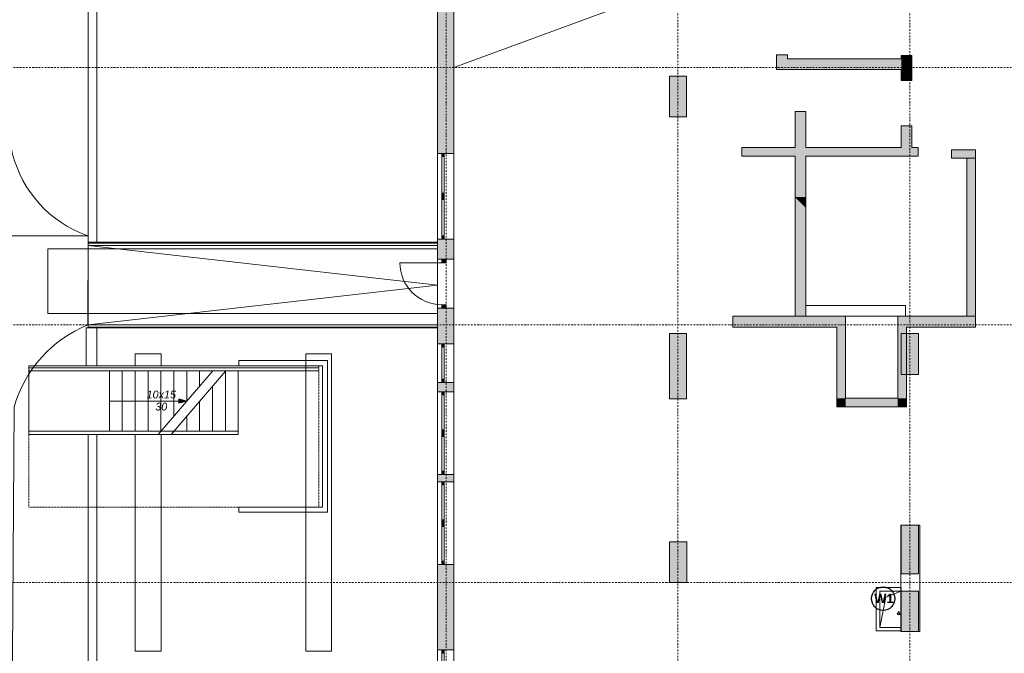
# Model space of a CAD drawing. Header units: centimetres. Extents: x -1589 to 108054, y -205274 to 31709.
# Tile 101 of 256: x -155 to 2139, y 13222 to 14698. Entities that reach past the tile are written whole.
import ezdxf

# ---------------------------------------------------------------- set-up
doc = ezdxf.new("R2010")
doc.units = ezdxf.units.CM
doc.header["$LTSCALE"] = 0.01
doc.header["$MEASUREMENT"] = 0
for name, pattern in [('Krawędzie ukryte', [27, 20, -7]), ('Kropki i Kreski', [72, 36, -18, 0, -18]), ('Przerywana długa', [100, 50, -50]), ('Wipeout_Contour', [100, 0, -100])]:
    doc.linetypes.add(name, pattern=pattern)
for name, color, linetype in [('0_Teren', 7, 'Continuous'), ('2_stropy.ISTN', 7, 'Continuous'), ('2_ściany wewnętrzne.ISTN', 7, 'Continuous'), ('2_ściany zewnętrzne.ISTN', 7, 'Continuous'), ('3_linie 2D .ISTN', 7, 'Continuous'), ('3_linii 2D .K_IR', 7, 'Continuous'), ('4_osie.ISTN', 7, 'Continuous'), ('5_opisy.K_IR', 7, 'Continuous'), ('_TABELKA', 7, 'Continuous')]:
    doc.layers.add(name, color=color, linetype=linetype)
doc.layers.add('Parter Budynek 1__Opis', color=8, linetype='Continuous', lineweight=5)
doc.layers.add('PODKŁAD', color=8, linetype='Continuous', lineweight=5)
doc.styles.add('GENERATED_STYLE_3', font='AGENCYR.TTF')
doc.linetypes.add('ZIGZAG', pattern='A,0.0001,-0.2,[131,ltypeshp.shx,S=0.2,R=0,X=-0.2,Y=0],-0.4,[131,ltypeshp.shx,S=0.2,R=180,X=0.2,Y=0],-0.2', length=0.8001)

msp = doc.modelspace()

# ---------------------------------------------------------------- hatches: boundary and pattern name
at = {"layer": '2_ściany wewnętrzne.ISTN', "linetype": 'Continuous', "lineweight": 5}
for points in [[(1608.42299, 14581.94579), (1633.42299, 14581.94579), (1633.42299, 14616.18848), (1608.42299, 14616.18848)], [(1898.63417, 14606.94579), (1923.63417, 14606.94579), (1923.63417, 14614.5266), (1898.63417, 14614.5266)], [(1898.63417, 14606.94579), (1633.42299, 14606.94579), (1633.42299, 14581.94579), (1898.63417, 14581.94579)], [(1898.63417, 14606.94579), (1923.63417, 14581.94579), (1923.63417, 14606.94579)], [(1898.63417, 14606.94579), (1898.63417, 14581.94579), (1923.63417, 14581.94579)], [(1358.63417, 14566.94579), (1358.63417, 14471.56926), (1398.63417, 14471.56926), (1398.63417, 14566.94579)], [(1898.63417, 14581.94579), (1898.63417, 14556.62927), (1923.63417, 14556.62927), (1923.63417, 14581.94579)], [(1676.63417, 14484.00756), (1651.63417, 14484.00756), (1651.63417, 14400.30431), (1676.63417, 14400.30431)], [(1898.63417, 14400.30431), (1923.63417, 14400.30431), (1923.63417, 14450.62927), (1898.63417, 14450.62927)], [(1526.99058, 14380.30431), (1938.31691, 14380.30431), (1938.31691, 14400.30431), (1526.99058, 14400.30431)], [(2071.39792, 14395.30431), (2016.08908, 14395.30431), (2016.08908, 14375.30431), (2071.39792, 14375.30431)], [(2071.39792, 14006.99962), (2071.39792, 14375.30431), (2051.39792, 14375.30431), (2051.39792, 14006.99962)], [(1768.88064, 13816.26286), (1768.88064, 13981.99962), (1748.88064, 13981.99962), (1748.88064, 13816.26286)], [(1910.66365, 13816.26286), (1910.66365, 13981.99962), (1890.66365, 13981.99962), (1890.66365, 13816.26286)], [(1358.63417, 13966.9093), (1358.63417, 13814.80475), (1398.63417, 13814.80475), (1398.63417, 13966.9093)], [(1898.63417, 13966.94579), (1898.63417, 13871.56926), (1938.63417, 13871.56926), (1938.63417, 13966.94579)], [(1768.88064, 13816.26286), (1748.88064, 13816.26286), (1748.88064, 13796.26286)], [(1768.88064, 13816.26286), (1748.88064, 13796.26286), (1768.88064, 13796.26286)], [(1768.88064, 13796.26286), (1890.66365, 13796.26286), (1890.66365, 13816.26286), (1768.88064, 13816.26286)], [(1890.66365, 13816.26286), (1890.66365, 13796.26286), (1910.66365, 13796.26286)], [(1910.66365, 13816.26286), (1890.66365, 13816.26286), (1910.66365, 13796.26286)], [(1938.63417, 13406.94579), (1938.63417, 13520.68027), (1898.63417, 13520.68027), (1898.63417, 13406.94579)], [(1358.95307, 13481.61429), (1358.95307, 13386.94579), (1398.95307, 13386.94579), (1398.95307, 13481.61429)], [(1898.63417, 13366.94579), (1898.63417, 13272.2773), (1938.63417, 13272.2773), (1938.63417, 13366.94579)]]:
    msp.add_hatch(color=8, dxfattribs=at).paths.add_polyline_path(points)
at = {"layer": '3_linie 2D .ISTN', "linetype": 'Continuous', "lineweight": 5}
msp.add_hatch(color=8, dxfattribs=at).paths.add_polyline_path([(234.13402, 13809.49977), (215.47377, 13814.49977), (215.47377, 13804.49977)])

# ---------------------------------------------------------------- linework, layer by layer
at = {"color": 5, "lineweight": 30}
msp.add_circle((1892.852, 13313.77701), 2.5, dxfattribs=at)
at = {"color": 1, "linetype": 'ZIGZAG', "lineweight": 15, "ltscale": 10}
msp.add_circle((1892.852, 13317.54869), 1, dxfattribs=at)
at = {"layer": '0_Teren', "color": 8, "linetype": 'Continuous', "lineweight": 5, "flags": 128}
for points in [[(-184.32429, 14978.89687), (-176.35778, 14409.29111), (-175.01985, 14401.11275), (-171.36129, 14384.94743), (-166.73337, 14369.03251), (-161.15298, 14353.42605), (-154.64047, 14338.185), (-147.2196, 14323.36497), (-138.91747, 14309.02004), (-129.76436, 14295.20255), (-119.79367, 14281.96292), (-109.04178, 14269.34947), (-97.54793, 14257.40821), (-85.35405, 14246.18271), (-72.50463, 14235.71395), (-59.04658, 14226.04011), (-45.02898, 14217.1965), (-30.503, 14209.21538), (-15.52163, 14202.12588), (-0.13954, 14195.95387), (4.4573, 14194.44745)], [(4.4573, 14194.44745), (-440.42625, 14194.44745)], [(-89.3888, 14013.20056), (-89.3888, 14164.16349)]]:
    msp.add_lwpolyline(points, dxfattribs=at)
msp.add_lwpolyline([(-440.42624, 14194.44745), (-432.93742, 12458.1108), (-357.89654, 12210.28701), (-291.14899, 12049.67572), (-203.54283, 11926.60992), (-109.67909, 11826.4886), (-4.69076, 11730.88664), (4.99663, 12076.68702), (0.52389, 12087.22121), (-78.39118, 12208.20114), (-147.22459, 12362.55485), (-176.42664, 12521.08028), (-168.04503, 13795.5876, -0.2322500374), (4.0719, 13986.87012), (4.4573, 14194.44745), (-173.35296, 14194.44745)], format="xyb", close=True, dxfattribs=at)
at = {"layer": '2_stropy.ISTN', "color": 8, "linetype": 'Continuous', "lineweight": 5, "flags": 128}
for points in [[(856.63417, 12805.02832), (2440.63417, 12805.02832), (2440.63417, 14586.39763), (2440.63417, 15169.03949), (1908.63417, 15169.03949), (1908.63417, 15185.79977), (1643.42299, 15185.79977), (1643.42299, 15168.93091), (856.63417, 15168.93091)], [(856.64373, 15168.99962), (856.64373, 12804.88335), (2440.63417, 12804.89179), (2440.63417, 15168.99962), (1923.63417, 15168.99962), (1923.46266, 14748.89448), (1618.42299, 14748.89448), (1618.42299, 15168.99962)]]:
    msp.add_lwpolyline(points, close=True, dxfattribs=at)
at = {"layer": '2_ściany wewnętrzne.ISTN', "color": 8, "linetype": 'Continuous', "lineweight": 5}
for p, q in [((1633.42299, 14616.18848), (1608.42299, 14616.18848)), ((1633.42299, 14616.18848), (1608.42299, 14616.18848)), ((1923.63417, 14614.5266), (1898.63417, 14614.5266)), ((1923.63417, 14614.5266), (1898.63417, 14614.5266)), ((1923.63417, 14556.62927), (1898.63417, 14556.62927)), ((1923.63417, 14556.62927), (1898.63417, 14556.62927)), ((1923.63417, 14450.62927), (1898.63417, 14450.62927)), ((1923.63417, 14450.62927), (1898.63417, 14450.62927))]:
    msp.add_line(p, q, dxfattribs=at)
at = {"layer": '2_ściany wewnętrzne.ISTN', "color": 8, "linetype": 'Continuous', "lineweight": 5, "flags": 128}
for points in [[(1608.42299, 14616.18848), (1608.42299, 14581.94579)], [(1633.42299, 14606.94579), (1633.42299, 14616.18848)], [(1898.63417, 14614.5266), (1898.63417, 14606.94579)], [(1923.63417, 14581.94579), (1923.63417, 14614.5266)], [(1898.63417, 14606.94579), (1633.42299, 14606.94579)], [(1358.63417, 14566.94579), (1358.63417, 14471.56926)], [(1398.63417, 14566.94579), (1358.63417, 14566.94579)], [(1398.63417, 14471.56926), (1398.63417, 14566.94579)], [(1608.42299, 14581.94579), (1633.42299, 14581.94579)], [(1633.42299, 14581.94579), (1898.63417, 14581.94579)], [(1898.63417, 14581.94579), (1898.63417, 14556.62927)], [(1923.63417, 14556.62927), (1923.63417, 14581.94579)], [(1676.63417, 14484.00756), (1651.63417, 14484.00756)], [(1651.63417, 14484.00756), (1651.63417, 14400.30431)], [(1676.63417, 14400.30431), (1676.63417, 14484.00756)], [(1358.63417, 14471.56926), (1398.63417, 14471.56926)], [(1898.63417, 14450.62927), (1898.63417, 14400.30431)], [(1923.63417, 14400.30431), (1923.63417, 14450.62927)], [(1651.63417, 14400.30431), (1526.99058, 14400.30431)], [(1526.99058, 14400.30431), (1526.99058, 14380.30431)], [(1898.63417, 14400.30431), (1676.63417, 14400.30431)], [(1938.31691, 14400.30431), (1923.63417, 14400.30431)], [(1938.31691, 14380.30431), (1938.31691, 14400.30431)], [(2071.39792, 14395.30431), (2016.08908, 14395.30431)], [(2016.08908, 14395.30431), (2016.08908, 14375.30431)], [(2071.39792, 14375.30431), (2071.39792, 14395.30431)], [(1526.99058, 14380.30431), (1651.63417, 14380.30431)], [(1676.63417, 14380.30431), (1938.31691, 14380.30431)], [(2016.08908, 14375.30431), (2071.39792, 14375.30431)], [(2071.39792, 14375.30431), (2051.39792, 14375.30431)], [(2051.39792, 14375.30431), (2051.39792, 14006.99962)], [(2071.39792, 14006.99962), (2071.39792, 14375.30431)], [(1506.06671, 14006.99962), (1506.06671, 13981.99962)], [(2051.39792, 14006.99962), (2071.39792, 14006.99962)], [(2071.39792, 13981.99962), (2071.39792, 14006.99962)], [(1506.06671, 13981.99962), (1748.88064, 13981.99962)], [(1748.88064, 13981.99962), (1748.88064, 13796.26286)], [(1768.88064, 13816.26286), (1768.88064, 13981.99962)], [(1890.66365, 13981.99962), (1890.66365, 13816.26286)], [(1910.66365, 13981.99962), (2071.39792, 13981.99962)], [(1910.66365, 13816.26286), (1910.66365, 13981.99962)], [(1358.63417, 13966.9093), (1358.63417, 13814.80475)], [(1398.63417, 13966.9093), (1358.63417, 13966.9093)], [(1398.63417, 13814.80475), (1398.63417, 13966.9093)], [(1898.63417, 13966.94579), (1898.63417, 13871.56926)], [(1938.63417, 13966.94579), (1898.63417, 13966.94579)], [(1938.63417, 13871.56926), (1938.63417, 13966.94579)], [(1898.63417, 13871.56926), (1938.63417, 13871.56926)], [(1358.63417, 13814.80475), (1398.63417, 13814.80475)], [(1890.66365, 13816.26286), (1768.88064, 13816.26286)], [(1910.66365, 13796.26286), (1910.66365, 13816.26286)], [(1748.88064, 13796.26286), (1768.88064, 13796.26286)], [(1768.88064, 13796.26286), (1910.66365, 13796.26286)], [(1938.63417, 13520.68027), (1898.63417, 13520.68027)], [(1898.63417, 13520.68027), (1898.63417, 13406.94579)], [(1938.63417, 13406.94579), (1938.63417, 13520.68027)], [(1358.95307, 13481.61429), (1358.95307, 13386.94579)], [(1398.95307, 13481.61429), (1358.95307, 13481.61429)], [(1398.95307, 13386.94579), (1398.95307, 13481.61429)], [(1898.63417, 13406.94579), (1938.63417, 13406.94579)], [(1358.95307, 13386.94579), (1398.95307, 13386.94579)], [(1898.63417, 13366.94579), (1898.63417, 13272.2773)], [(1938.63417, 13366.94579), (1898.63417, 13366.94579)], [(1938.63417, 13272.2773), (1938.63417, 13366.94579)], [(1898.63417, 13272.2773), (1938.63417, 13272.2773)]]:
    msp.add_lwpolyline(points, dxfattribs=at)
at = {"layer": '3_linie 2D .ISTN', "color": 8, "linetype": 'Continuous', "lineweight": 5}
for p, q in [((4.4573, 14179.83305), (4.4573, 13979.9025)), ((4.4573, 14177.47545), (4.4573, 14172.1705)), ((4.4573, 13987.39577), (4.4573, 13982.09083)), ((114.34499, 13919.55234), (174.34499, 13919.55234)), ((114.34499, 13891.98766), (114.34499, 13919.55234)), ((174.34499, 13919.55234), (174.34499, 13891.98766)), ((355.65428, 13903.98403), (562.19866, 13903.98403)), ((355.65428, 13903.98403), (355.65428, 13891.98766)), ((511.79866, 13919.55234), (571.79866, 13919.55234)), ((511.79866, 13226.52284), (511.79866, 13919.55234)), ((562.19866, 13903.98403), (562.19866, 13550.5163)), ((571.79866, 13919.55234), (571.79866, 13226.52284)), ((167.7085, 13732.02871), (295.20422, 13880.26996)), ((197.71651, 13732.02871), (324.13402, 13879.19977)), ((355.65428, 13891.98766), (550.19866, 13891.98766)), ((550.19866, 13891.98766), (550.19866, 13562.51268)), ((54.13402, 13809.49977), (215.47377, 13809.49977)), ((234.13402, 13809.49977), (215.47377, 13814.49977)), ((215.47377, 13804.49977), (215.47377, 13814.49977)), ((234.13402, 13809.49977), (215.47377, 13804.49977)), ((354.13402, 13731.99977), (354.13402, 13739.49977)), ((114.34499, 13226.52284), (114.34499, 13732.0208)), ((174.34499, 13732.01554), (174.34499, 13226.52284)), ((355.65428, 13562.51268), (550.19866, 13562.51268)), ((355.65428, 13550.5163), (355.65428, 13562.51268)), ((355.65428, 13550.5163), (562.19866, 13550.5163)), ((1898.09189, 13520.68027), (1942.2918, 13520.68027)), ((1942.2918, 13520.68027), (1942.2918, 13272.2773)), ((174.34499, 13226.52284), (114.34499, 13226.52284)), ((571.79866, 13226.52284), (511.79866, 13226.52284))]:
    msp.add_line(p, q, dxfattribs=at)
for points in [[(778.63417, 15206.99962), (171.53177, 15206.99962), (4.4573, 14956.22936), (4.4573, 14179.83305)], [(778.63417, 15186.99962), (191.53177, 15186.99962), (24.4573, 14936.22936), (24.4573, 14179.83305)], [(0.08288, 13979.9025), (0.08288, 13891.98766)], [(24.4573, 13979.9025), (24.4573, 13891.98766)], [(4.4573, 13732.02871), (4.4573, 12766.94579), (778.63417, 12766.94579)], [(24.4573, 13732.02871), (24.4573, 12786.94579), (778.63417, 12786.94579)]]:
    msp.add_lwpolyline(points, dxfattribs=at)
at = {"layer": '4_osie.ISTN', "color": 7, "linetype": 'Kropki i Kreski', "lineweight": 0, "ltscale": 10}
msp.add_line((1378.63417, 12292.49265), (1378.63417, 16012.50207), dxfattribs=at)
at = {"layer": '5_opisy.K_IR', "color": 8, "linetype": 'Continuous', "lineweight": 5}
for points in [[(-133.36598, 13886.99977), (-133.36598, 13891.98766), (550.19866, 13891.98766)], [(-133.36598, 13886.99977), (542.19905, 13886.99977)], [(-133.36598, 13886.99977), (-133.36598, 13732.02871)], [(542.19905, 13880.26996), (-133.36598, 13880.26996)], [(54.13402, 13880.26996), (54.13402, 13739.49977)], [(84.13402, 13880.26996), (84.13402, 13739.49977)], [(114.13402, 13880.26996), (114.13402, 13739.49977)], [(144.18951, 13880.26996), (144.18951, 13739.49977)], [(174.13402, 13880.26996), (174.13402, 13739.49977)], [(204.13402, 13880.26996), (204.13402, 13774.42477)], [(234.13402, 13880.26996), (234.13402, 13809.34977)], [(264.13402, 13880.26996), (264.13402, 13844.27477)], [(204.13402, 13739.49977), (-133.48328, 13739.49977), (-133.48328, 13732.02871), (197.71651, 13732.02871)], [(197.70343, 13732.01349), (24.13402, 13732.02871)]]:
    msp.add_lwpolyline(points, dxfattribs=at)
at = {"layer": '5_opisy.K_IR', "color": 8, "linetype": 'Krawędzie ukryte', "lineweight": 5}
for points in [[(324.13402, 13879.19977), (324.13402, 13739.49977)], [(354.13402, 13879.19977), (354.13402, 13739.49977)], [(294.13402, 13844.27477), (294.13402, 13739.49977)], [(264.13402, 13809.85848), (264.13402, 13739.49977)], [(234.13402, 13774.42477), (234.13402, 13739.49977)], [(354.13402, 13739.49977), (204.13402, 13739.49977)], [(197.71651, 13732.02871), (354.13402, 13732.02871), (354.13402, 13731.99977), (197.70343, 13732.01349)]]:
    msp.add_lwpolyline(points, dxfattribs=at)
at = {"layer": '5_opisy.K_IR', "color": 8, "linetype": 'Przerywana długa', "lineweight": 5}
for points in [[(542.19866, 13891.98766), (542.19866, 13562.51268)], [(550.19866, 13891.98766), (550.19866, 13562.51268)], [(550.19866, 13562.51268), (-133.36598, 13562.51268), (-133.36598, 13732.02871)]]:
    msp.add_lwpolyline(points, dxfattribs=at)

# ---------------------------------------------------------------- texts
at = {"layer": '_TABELKA', "color": 8, "linetype": 'Continuous', "lineweight": 5, "insert": (140.64352, 13787.34599), "char_height": 18, "attachment_point": 7, "line_spacing_factor": 0.93917, "style": 'GENERATED_STYLE_3'}
msp.add_mtext('\\A1;{\\pql;\\fArial|b0|i1|c238|p38;10x15\\P\\pqc;\\fArial|b0|i1|c238|p38;30}', dxfattribs=at)

# ---------------------------------------------------------------- next in the draw order: wipeouts: each hides what was drawn before it
at = {"color": 8, "linetype": 'Wipeout_Contour', "lineweight": 5, "ltscale": 5145.867938}
msp.add_wipeout([(1676.63417, 14031.99962), (1651.63417, 14006.99962), (1676.63417, 14006.99962)], dxfattribs=at).dxf.layer = '2_ściany wewnętrzne.ISTN'
at = {"color": 8, "linetype": 'Wipeout_Contour', "lineweight": 5, "ltscale": 5878.622596}
msp.add_wipeout([(856.63417, 12804.94579), (856.63417, 15178.99962), (818.63417, 15178.99962), (818.63417, 12804.94579)], dxfattribs=at).dxf.layer = '2_ściany zewnętrzne.ISTN'
at = {"color": 8, "linetype": 'Wipeout_Contour', "lineweight": 5, "ltscale": 5585.353641}
msp.add_wipeout([(1840.63417, 13374.94579), (1848.63417, 13366.94579), (1848.63417, 13374.94579)], dxfattribs=at).dxf.layer = '2_ściany zewnętrzne.ISTN'
at = {"color": 8, "linetype": 'Wipeout_Contour', "lineweight": 5, "ltscale": 7615.451265}
msp.add_wipeout([(1848.63417, 13273.99962), (1898.63417, 13273.99962), (1898.63417, 13281.99962), (1848.63417, 13281.99962)], dxfattribs=at).dxf.layer = '2_ściany zewnętrzne.ISTN'

# ---------------------------------------------------------------- next in the draw order: hatches: boundary and pattern name
at = {"layer": '2_ściany zewnętrzne.ISTN', "linetype": 'Continuous', "lineweight": 5}
for points in [[(856.63418, 14830.03714), (818.63417, 14830.03714), (818.63417, 14386.68249), (856.63418, 14386.68249)], [(828.63417, 14386.68248), (828.63417, 14379.18248), (833.63417, 14379.18248), (833.63417, 14386.68248)], [(833.63417, 14286.68248), (833.63417, 14294.18248), (828.63417, 14294.18248), (828.63417, 14286.68248)], [(828.63417, 14286.68248), (828.63417, 14279.18248), (833.63417, 14279.18248), (833.63417, 14286.68248)], [(856.63418, 14186.68248), (818.63417, 14186.68248), (818.63417, 14140.01756), (856.63417, 14140.01756)], [(833.63417, 14186.68248), (833.63417, 14194.18248), (828.63417, 14194.18248), (828.63417, 14186.68248)], [(828.63417, 14140.01756), (828.63417, 14132.01756), (838.63417, 14132.01756), (838.63417, 14140.01756)], [(818.63417, 13942.84102), (856.63417, 13942.84102), (856.63417, 14026.01756), (818.63417, 14026.01756)], [(838.63417, 14026.01756), (838.63417, 14034.01756), (828.63417, 14034.01756), (828.63417, 14026.01756)], [(833.63417, 13942.84102), (828.63417, 13942.84102), (828.63417, 13935.34102), (833.63417, 13935.34102)], [(828.63417, 13852.84102), (833.63417, 13852.84102), (833.63417, 13860.34102), (828.63417, 13860.34102)], [(818.63417, 13831.37602), (856.63418, 13831.37602), (856.63417, 13852.84102), (818.63417, 13852.84102)], [(828.63417, 13831.37602), (828.63417, 13823.87602), (833.63417, 13823.87602), (833.63417, 13831.37602)], [(833.63417, 13734.87602), (833.63417, 13742.37602), (828.63417, 13742.37602), (828.63417, 13734.87602)], [(828.63417, 13734.87602), (828.63417, 13727.37602), (833.63417, 13727.37602), (833.63417, 13734.87602)], [(818.63417, 13621.63072), (856.63417, 13621.63072), (856.63417, 13638.37602), (818.63417, 13638.37602)], [(833.63417, 13638.37602), (833.63417, 13645.87602), (828.63417, 13645.87602), (828.63417, 13638.37602)], [(828.63417, 13621.63072), (828.63417, 13614.13072), (833.63417, 13614.13072), (833.63417, 13621.63072)], [(833.63417, 13525.13072), (833.63417, 13532.63072), (828.63417, 13532.63072), (828.63417, 13525.13072)], [(828.63417, 13525.13072), (828.63417, 13517.63072), (833.63417, 13517.63072), (833.63417, 13525.13072)], [(818.63417, 13229.72601), (856.63417, 13229.72601), (856.63417, 13428.63072), (818.63417, 13428.63072)], [(833.63417, 13428.63072), (833.63417, 13436.13072), (828.63417, 13436.13072), (828.63417, 13428.63072)], [(828.63417, 13229.726), (828.63417, 13222.226), (833.63417, 13222.226), (833.63417, 13229.726)]]:
    msp.add_hatch(color=8, dxfattribs=at).paths.add_polyline_path(points)

# ---------------------------------------------------------------- next in the draw order: linework, layer by layer
at = {"layer": '0_Teren', "color": 8, "linetype": 'Continuous', "lineweight": 5, "flags": 128}
for points in [[(-89.3888, 14164.16349), (818.35735, 14164.16349)], [(818.35735, 14164.16349), (818.35735, 14013.20056)], [(818.35735, 14013.20056), (-89.3888, 14013.20056)]]:
    msp.add_lwpolyline(points, dxfattribs=at)
at = {"layer": '2_ściany zewnętrzne.ISTN', "color": 8, "linetype": 'Continuous', "lineweight": 5}
for p, q in [((818.63417, 14386.68248), (828.63417, 14386.68248)), ((818.63417, 14386.68248), (818.63417, 14186.68248)), ((818.63417, 14386.68248), (828.63417, 14386.68248)), ((828.63417, 14386.68248), (833.63417, 14386.68248)), ((828.63417, 14386.68248), (828.63417, 14379.18248)), ((828.63417, 14386.68248), (833.63417, 14386.68248)), ((828.63417, 14386.68248), (833.63417, 14386.68248)), ((833.63417, 14386.68248), (856.63417, 14386.68248)), ((833.63417, 14379.18248), (833.63417, 14386.68248)), ((833.63417, 14386.68248), (856.63417, 14386.68248)), ((856.63417, 14386.68248), (856.63417, 14186.68248)), ((828.63417, 14379.18248), (833.63417, 14379.18248)), ((828.63417, 14379.18248), (828.63417, 14294.18248)), ((833.63417, 14294.18248), (833.63417, 14379.18248)), ((833.63417, 14294.18248), (828.63417, 14294.18248)), ((828.63417, 14294.18248), (828.63417, 14286.68248)), ((833.63417, 14286.68248), (833.63417, 14294.18248)), ((828.63417, 14286.68248), (828.63417, 14279.18248)), ((828.63417, 14279.18248), (833.63417, 14279.18248)), ((828.63417, 14279.18248), (828.63417, 14194.18248)), ((833.63417, 14279.18248), (833.63417, 14286.68248)), ((833.63417, 14194.18248), (833.63417, 14279.18248)), ((818.63417, 14186.68248), (828.63417, 14186.68248)), ((818.63417, 14186.68248), (828.63417, 14186.68248)), ((833.63417, 14194.18248), (828.63417, 14194.18248)), ((828.63417, 14194.18248), (828.63417, 14186.68248)), ((828.63417, 14186.68248), (833.63417, 14186.68248)), ((828.63417, 14186.68248), (833.63417, 14186.68248)), ((828.63417, 14186.68248), (833.63417, 14186.68248)), ((833.63417, 14186.68248), (833.63417, 14194.18248)), ((833.63417, 14186.68248), (856.63417, 14186.68248)), ((833.63417, 14186.68248), (856.63417, 14186.68248)), ((828.63417, 14132.01756), (730.63417, 14132.01756)), ((818.63417, 14140.01756), (828.63417, 14140.01756)), ((818.63417, 14140.01756), (828.63417, 14140.01756)), ((828.63417, 14140.01756), (838.63417, 14140.01756)), ((828.63417, 14140.01756), (828.63417, 14132.01756)), ((838.63417, 14140.01756), (828.63417, 14140.01756)), ((828.63417, 14140.01756), (838.63417, 14140.01756)), ((828.63417, 14140.01756), (838.63417, 14140.01756)), ((828.63417, 14132.01756), (838.63417, 14132.01756)), ((838.63417, 14140.01756), (856.63417, 14140.01756)), ((838.63417, 14132.01756), (838.63417, 14140.01756)), ((838.63417, 14140.01756), (856.63417, 14140.01756)), ((818.63417, 14026.01756), (828.63417, 14026.01756)), ((818.63417, 14026.01756), (828.63417, 14026.01756)), ((838.63417, 14034.01756), (828.63417, 14034.01756)), ((828.63417, 14034.01756), (828.63417, 14026.01756)), ((828.63417, 14026.01756), (838.63417, 14026.01756)), ((828.63417, 14026.01756), (838.63417, 14026.01756)), ((828.63417, 14026.01756), (838.63417, 14026.01756)), ((828.63417, 14026.01756), (838.63417, 14026.01756)), ((838.63417, 14026.01756), (838.63417, 14034.01756)), ((838.63417, 14026.01756), (856.63417, 14026.01756)), ((838.63417, 14026.01756), (856.63417, 14026.01756)), ((818.63417, 13942.84102), (828.63417, 13942.84102)), ((818.63417, 13942.84102), (818.63417, 13852.84102)), ((818.63417, 13942.84102), (828.63417, 13942.84102)), ((828.63417, 13942.84102), (833.63417, 13942.84102)), ((828.63417, 13935.34102), (828.63417, 13942.84102)), ((828.63417, 13942.84102), (833.63417, 13942.84102)), ((828.63417, 13942.84102), (833.63417, 13942.84102)), ((833.63417, 13935.34102), (828.63417, 13935.34102)), ((828.63417, 13860.34102), (828.63417, 13935.34102)), ((833.63417, 13942.84102), (856.63417, 13942.84102)), ((833.63417, 13942.84102), (833.63417, 13935.34102)), ((833.63417, 13942.84102), (856.63417, 13942.84102)), ((833.63417, 13935.34102), (833.63417, 13860.34102)), ((856.63417, 13942.84102), (856.63417, 13852.84102)), ((828.63417, 13852.84102), (828.63417, 13860.34102)), ((828.63417, 13860.34102), (833.63417, 13860.34102)), ((833.63417, 13860.34102), (833.63417, 13852.84102)), ((818.63417, 13852.84102), (828.63417, 13852.84102)), ((818.63417, 13852.84102), (828.63417, 13852.84102)), ((818.63417, 13831.37602), (828.63417, 13831.37602)), ((818.63417, 13831.37602), (818.63417, 13638.37602)), ((818.63417, 13831.37602), (828.63417, 13831.37602)), ((828.63417, 13852.84102), (833.63417, 13852.84102)), ((828.63417, 13852.84102), (833.63417, 13852.84102)), ((828.63417, 13852.84102), (833.63417, 13852.84102)), ((828.63417, 13831.37602), (833.63417, 13831.37602)), ((828.63417, 13831.37602), (828.63417, 13823.87602)), ((828.63417, 13831.37602), (833.63417, 13831.37602)), ((828.63417, 13831.37602), (833.63417, 13831.37602)), ((833.63417, 13852.84102), (856.63417, 13852.84102)), ((833.63417, 13852.84102), (856.63417, 13852.84102)), ((833.63417, 13831.37602), (856.63417, 13831.37602)), ((833.63417, 13823.87602), (833.63417, 13831.37602)), ((833.63417, 13831.37602), (856.63417, 13831.37602)), ((856.63417, 13831.37602), (856.63417, 13638.37602)), ((828.63417, 13823.87602), (833.63417, 13823.87602)), ((828.63417, 13823.87602), (828.63417, 13742.37602)), ((833.63417, 13742.37602), (833.63417, 13823.87602)), ((833.63417, 13742.37602), (828.63417, 13742.37602)), ((828.63417, 13742.37602), (828.63417, 13734.87602)), ((833.63417, 13734.87602), (833.63417, 13742.37602)), ((828.63417, 13734.87602), (828.63417, 13727.37602)), ((828.63417, 13727.37602), (833.63417, 13727.37602)), ((828.63417, 13727.37602), (828.63417, 13645.87602)), ((833.63417, 13727.37602), (833.63417, 13734.87602)), ((833.63417, 13645.87602), (833.63417, 13727.37602)), ((818.63417, 13638.37602), (828.63417, 13638.37602)), ((818.63417, 13638.37602), (828.63417, 13638.37602)), ((833.63417, 13645.87602), (828.63417, 13645.87602)), ((828.63417, 13645.87602), (828.63417, 13638.37602)), ((828.63417, 13638.37602), (833.63417, 13638.37602)), ((828.63417, 13638.37602), (833.63417, 13638.37602)), ((828.63417, 13638.37602), (833.63417, 13638.37602)), ((833.63417, 13638.37602), (833.63417, 13645.87602)), ((833.63417, 13638.37602), (856.63417, 13638.37602)), ((833.63417, 13638.37602), (856.63417, 13638.37602)), ((818.63417, 13621.63072), (828.63417, 13621.63072)), ((818.63417, 13621.63072), (818.63417, 13428.63072)), ((818.63417, 13621.63072), (828.63417, 13621.63072)), ((828.63417, 13621.63072), (833.63417, 13621.63072)), ((828.63417, 13621.63072), (828.63417, 13614.13072)), ((828.63417, 13621.63072), (833.63417, 13621.63072)), ((828.63417, 13621.63072), (833.63417, 13621.63072)), ((828.63417, 13614.13072), (833.63417, 13614.13072)), ((828.63417, 13614.13072), (828.63417, 13532.63072)), ((833.63417, 13621.63072), (856.63417, 13621.63072)), ((833.63417, 13614.13072), (833.63417, 13621.63072)), ((833.63417, 13621.63072), (856.63417, 13621.63072)), ((833.63417, 13532.63072), (833.63417, 13614.13072)), ((856.63417, 13621.63072), (856.63417, 13428.63072)), ((833.63417, 13532.63072), (828.63417, 13532.63072)), ((828.63417, 13532.63072), (828.63417, 13525.13072)), ((828.63417, 13525.13072), (828.63417, 13517.63072)), ((828.63417, 13517.63072), (833.63417, 13517.63072)), ((828.63417, 13517.63072), (828.63417, 13436.13072)), ((833.63417, 13525.13072), (833.63417, 13532.63072)), ((833.63417, 13517.63072), (833.63417, 13525.13072)), ((833.63417, 13436.13072), (833.63417, 13517.63072)), ((818.63417, 13428.63072), (828.63417, 13428.63072)), ((818.63417, 13428.63072), (828.63417, 13428.63072)), ((833.63417, 13436.13072), (828.63417, 13436.13072)), ((828.63417, 13436.13072), (828.63417, 13428.63072)), ((828.63417, 13428.63072), (833.63417, 13428.63072)), ((828.63417, 13428.63072), (833.63417, 13428.63072)), ((828.63417, 13428.63072), (833.63417, 13428.63072)), ((833.63417, 13428.63072), (833.63417, 13436.13072)), ((833.63417, 13428.63072), (856.63417, 13428.63072)), ((833.63417, 13428.63072), (856.63417, 13428.63072)), ((818.63417, 13229.726), (828.63417, 13229.726)), ((818.63417, 13229.726), (818.63417, 13034.726)), ((818.63417, 13229.726), (828.63417, 13229.726)), ((828.63417, 13229.726), (833.63417, 13229.726)), ((828.63417, 13229.726), (828.63417, 13222.226)), ((828.63417, 13229.726), (833.63417, 13229.726)), ((828.63417, 13229.726), (833.63417, 13229.726)), ((828.63417, 13222.226), (833.63417, 13222.226)), ((828.63417, 13222.226), (828.63417, 13139.726)), ((833.63417, 13229.726), (856.63417, 13229.726)), ((833.63417, 13222.226), (833.63417, 13229.726)), ((833.63417, 13229.726), (856.63417, 13229.726)), ((833.63417, 13139.726), (833.63417, 13222.226)), ((856.63417, 13229.726), (856.63417, 13034.726))]:
    msp.add_line(p, q, dxfattribs=at)
at = {"layer": '2_ściany zewnętrzne.ISTN', "color": 8, "linetype": 'Continuous', "lineweight": 5, "flags": 128}
for points in [[(818.63417, 15178.99962), (818.63417, 12804.94579)], [(856.63417, 12804.94579), (856.63417, 15178.99962)], [(818.63417, 14830.03714), (818.63417, 14386.68248)], [(856.63417, 14386.68248), (856.63417, 14830.03714)], [(818.63417, 14186.68248), (818.63417, 14140.01756)], [(856.63417, 14140.01756), (856.63417, 14186.68248)], [(818.63417, 14026.01756), (818.63417, 13942.84102)], [(856.63417, 13942.84102), (856.63417, 14026.01756)], [(818.63417, 13852.84102), (818.63417, 13831.37602)], [(856.63417, 13831.37602), (856.63417, 13852.84102)], [(818.63417, 13638.37602), (818.63417, 13621.63072)], [(856.63417, 13621.63072), (856.63417, 13638.37602)], [(818.63417, 13428.63072), (818.63417, 13229.726)], [(856.63417, 13229.726), (856.63417, 13428.63072)], [(1898.63417, 13281.99962), (1898.63417, 13273.99962)]]:
    msp.add_lwpolyline(points, dxfattribs=at)
at = {"layer": '2_ściany zewnętrzne.ISTN', "color": 8, "linetype": 'Continuous', "lineweight": 5}
msp.add_arc((828.63417, 14132.01756), 98, 180, 270, dxfattribs=at)
at = {"layer": '3_linie 2D .ISTN', "color": 8, "linetype": 'Continuous', "lineweight": 5}
for p, q in [((818.63417, 14179.83305), (4.4573, 14179.83305)), ((818.63417, 14177.47545), (4.4573, 14177.47545)), ((818.63417, 13979.9025), (818.63417, 14179.83305)), ((818.63417, 14172.1705), (818.63417, 14177.47545)), ((4.4573, 14172.1705), (818.63417, 14172.1705)), ((0.08288, 13979.9025), (818.63417, 13979.9025)), ((818.63417, 13987.39577), (4.4573, 13987.39577)), ((4.4573, 13982.09083), (818.63417, 13982.09083)), ((818.63417, 13982.09083), (818.63417, 13987.39577)), ((1942.2918, 13272.2773), (1898.09189, 13272.2773))]:
    msp.add_line(p, q, dxfattribs=at)
at = {"layer": '4_osie.ISTN', "color": 7, "linetype": 'Kropki i Kreski', "lineweight": 0, "ltscale": 10}
for p, q in [((838.63417, 12292.49265), (838.63417, 16012.50207)), ((3732.51489, 14586.94579), (-339.90098, 14586.94579)), ((3732.51489, 13986.94579), (-339.90098, 13986.94579)), ((3732.51489, 13386.94579), (-339.90098, 13386.94579))]:
    msp.add_line(p, q, dxfattribs=at)
at = {"layer": '5_opisy.K_IR', "color": 8, "linetype": 'Continuous', "lineweight": 5}
for points in [[(2440.63417, 15168.99962), (856.63417, 14586.94579)], [(4.4573, 14172.1705), (818.63417, 14079.86777), (4.4573, 13987.39577)]]:
    msp.add_lwpolyline(points, dxfattribs=at)

# ---------------------------------------------------------------- next in the draw order: wipeouts: each hides what was drawn before it
at = {"color": 8, "linetype": 'Wipeout_Contour', "lineweight": 5, "ltscale": 7350.904751}
msp.add_wipeout([(1676.63417, 14006.99962), (1908.63417, 14006.99962), (1908.63417, 14031.99962), (1676.63417, 14031.99962)], dxfattribs=at).dxf.layer = '2_ściany wewnętrzne.ISTN'
at = {"color": 8, "linetype": 'Wipeout_Contour', "lineweight": 5, "ltscale": 7558.324772}
msp.add_wipeout([(1848.63417, 13366.94579), (1898.63417, 13366.94579), (1898.63417, 13374.94579), (1848.63417, 13374.94579)], dxfattribs=at).dxf.layer = '2_ściany zewnętrzne.ISTN'
at = {"color": 8, "linetype": 'Wipeout_Contour', "lineweight": 5, "ltscale": 5630.226288}
msp.add_wipeout([(1848.63417, 13281.99962), (1840.63417, 13273.99962), (1848.63417, 13273.99962)], dxfattribs=at).dxf.layer = '2_ściany zewnętrzne.ISTN'

# ---------------------------------------------------------------- next in the draw order: hatches: boundary and pattern name
at = {"layer": '2_ściany wewnętrzne.ISTN', "linetype": 'Continuous', "lineweight": 5}
msp.add_hatch(color=8, dxfattribs=at).paths.add_polyline_path([(1890.66366, 14006.99961), (1890.66366, 13981.99962), (2071.39792, 13981.99962), (2071.39792, 14006.99961)])

# ---------------------------------------------------------------- next in the draw order: linework, layer by layer
at = {"layer": '2_ściany wewnętrzne.ISTN', "color": 8, "linetype": 'Continuous', "lineweight": 5}
for p, q in [((1768.88064, 13981.99962), (1768.88064, 14006.99962)), ((1768.88064, 13981.99962), (1768.88064, 14006.99962)), ((1890.66365, 13981.99962), (1890.66365, 14006.99962)), ((1890.66365, 13981.99962), (1890.66365, 14006.99962))]:
    msp.add_line(p, q, dxfattribs=at)
at = {"layer": '2_ściany wewnętrzne.ISTN', "color": 8, "linetype": 'Continuous', "lineweight": 5, "flags": 128}
for points in [[(1908.63417, 14031.99962), (1676.63417, 14031.99962)], [(1908.63417, 14006.99962), (1908.63417, 14031.99962)], [(1651.63417, 14006.99962), (1908.63417, 14006.99962)], [(2071.39792, 14006.99962), (1890.66366, 14006.99962)]]:
    msp.add_lwpolyline(points, dxfattribs=at)
at = {"layer": '2_ściany zewnętrzne.ISTN', "color": 8, "linetype": 'Continuous', "lineweight": 5, "flags": 128}
for points in [[(1898.63417, 13374.94579), (1840.63417, 13374.94579)], [(1898.63417, 13366.94579), (1898.63417, 13374.94579)], [(1848.63417, 13366.94579), (1898.63417, 13366.94579)], [(1898.63417, 13281.99962), (1848.63417, 13281.99962)], [(1840.63417, 13273.99962), (1898.63417, 13273.99962)]]:
    msp.add_lwpolyline(points, dxfattribs=at)
at = {"layer": '3_linie 2D .ISTN', "color": 8, "linetype": 'Continuous', "lineweight": 5}
msp.add_line((1898.09189, 13272.2773), (1898.09189, 13520.68027), dxfattribs=at)
at = {"layer": '4_osie.ISTN', "color": 7, "linetype": 'Kropki i Kreski', "lineweight": 0, "ltscale": 10}
msp.add_line((1918.63417, 12292.49265), (1918.63417, 16012.50207), dxfattribs=at)

# ---------------------------------------------------------------- next in the draw order: wipeouts: each hides what was drawn before it
at = {"color": 8, "linetype": 'Wipeout_Contour', "lineweight": 5, "ltscale": 5128.673448}
msp.add_wipeout([(1651.63417, 14031.99962), (1651.63417, 14006.99962), (1676.63417, 14031.99962)], dxfattribs=at).dxf.layer = '2_ściany wewnętrzne.ISTN'
at = {"color": 8, "linetype": 'Wipeout_Contour', "lineweight": 5, "ltscale": 5579.599097}
msp.add_wipeout([(1840.63417, 13366.94579), (1848.63417, 13366.94579), (1840.63417, 13374.94579)], dxfattribs=at).dxf.layer = '2_ściany zewnętrzne.ISTN'
at = {"color": 8, "linetype": 'Wipeout_Contour', "lineweight": 5, "ltscale": 5621.719385}
msp.add_wipeout([(1848.63417, 13281.99962), (1840.63417, 13281.99962), (1840.63417, 13273.99962)], dxfattribs=at).dxf.layer = '2_ściany zewnętrzne.ISTN'

# ---------------------------------------------------------------- next in the draw order: hatches: boundary and pattern name
at = {"layer": '2_ściany wewnętrzne.ISTN', "linetype": 'Continuous', "lineweight": 5}
msp.add_hatch(color=8, dxfattribs=at).paths.add_polyline_path([(1506.06671, 14006.99961), (1506.06671, 13981.99962), (1768.88064, 13981.99962), (1768.88064, 14006.99961)])

# ---------------------------------------------------------------- next in the draw order: linework, layer by layer
at = {"layer": '2_ściany wewnętrzne.ISTN', "color": 8, "linetype": 'Continuous', "lineweight": 5, "flags": 128}
for points in [[(1651.63417, 14006.99962), (1651.63417, 14031.99962)], [(1768.88064, 14006.99962), (1506.06671, 14006.99962)], [(1651.63417, 14006.99962), (1676.63417, 14006.99962)]]:
    msp.add_lwpolyline(points, dxfattribs=at)
at = {"layer": '2_ściany zewnętrzne.ISTN', "color": 8, "linetype": 'Continuous', "lineweight": 5, "flags": 128}
for points in [[(1840.63417, 13374.94579), (1840.63417, 13366.94579)], [(1840.63417, 13273.99962), (1840.63417, 13281.99962)]]:
    msp.add_lwpolyline(points, dxfattribs=at)

# ---------------------------------------------------------------- next in the draw order: wipeouts: each hides what was drawn before it
at = {"color": 8, "linetype": 'Wipeout_Contour', "lineweight": 5, "ltscale": 7017.230398}
msp.add_wipeout([(1676.63417, 14031.99962), (1676.63417, 14283.99962), (1651.63417, 14283.99962), (1651.63417, 14031.99962)], dxfattribs=at).dxf.layer = '2_ściany wewnętrzne.ISTN'
at = {"color": 8, "linetype": 'Wipeout_Contour', "lineweight": 5, "ltscale": 7471.918993}
msp.add_wipeout([(1840.63417, 13366.94579), (1840.63417, 13281.99962), (1848.63417, 13281.99962), (1848.63417, 13366.94579)], dxfattribs=at).dxf.layer = '2_ściany zewnętrzne.ISTN'

# ---------------------------------------------------------------- next in the draw order: hatches: boundary and pattern name
at = {"layer": '2_ściany wewnętrzne.ISTN', "linetype": 'Continuous', "lineweight": 5}
for points in [[(1676.63417, 14380.30431), (1651.63417, 14380.30431), (1651.63417, 14006.99962), (1676.63417, 14006.99962)], [(1676.63417, 14283.99962), (1651.63417, 14283.99962), (1676.63417, 14258.99962)]]:
    msp.add_hatch(color=8, dxfattribs=at).paths.add_polyline_path(points)

# ---------------------------------------------------------------- next in the draw order: linework, layer by layer
at = {"layer": '2_ściany wewnętrzne.ISTN', "color": 8, "linetype": 'Continuous', "lineweight": 5, "flags": 128}
for points in [[(1651.63417, 14380.30431), (1651.63417, 14006.99962)], [(1676.63417, 14006.99962), (1676.63417, 14380.30431)], [(1651.63417, 14283.99962), (1676.63417, 14283.99962)], [(1651.63417, 14283.99962), (1651.63417, 14031.99962)], [(1651.63417, 14283.99962), (1676.63417, 14283.99962)], [(1676.63417, 14031.99962), (1676.63417, 14283.99962)]]:
    msp.add_lwpolyline(points, dxfattribs=at)
at = {"layer": '2_ściany zewnętrzne.ISTN', "color": 8, "linetype": 'Continuous', "lineweight": 5, "flags": 128}
for points in [[(1840.63417, 13366.94579), (1840.63417, 13281.99962)], [(1848.63417, 13281.99962), (1848.63417, 13366.94579)]]:
    msp.add_lwpolyline(points, dxfattribs=at)
at = {"layer": '3_linii 2D .K_IR', "color": 8, "linetype": 'Continuous', "lineweight": 5}
msp.add_lwpolyline([(1848.63417, 13281.99962), (1862.77631, 13352.85748), (1898.63417, 13366.94579)], dxfattribs=at)
at = {"layer": 'PODKŁAD', "color": 62, "lineweight": 30}
msp.add_circle((1856.60207, 13349.20573), 27.30077, dxfattribs=at)

# ---------------------------------------------------------------- next in the draw order: texts
at = {"layer": 'Parter Budynek 1__Opis', "color": 7, "lineweight": 18, "insert": (1835.70065, 13338.83476), "char_height": 21.5712, "width": 42.84096, "attachment_point": 7, "rotation": 0.00132567}
msp.add_mtext('{\\fArial|b1|i0|c238|p34;W1}', dxfattribs=at)

doc.saveas('drawing.dxf')
